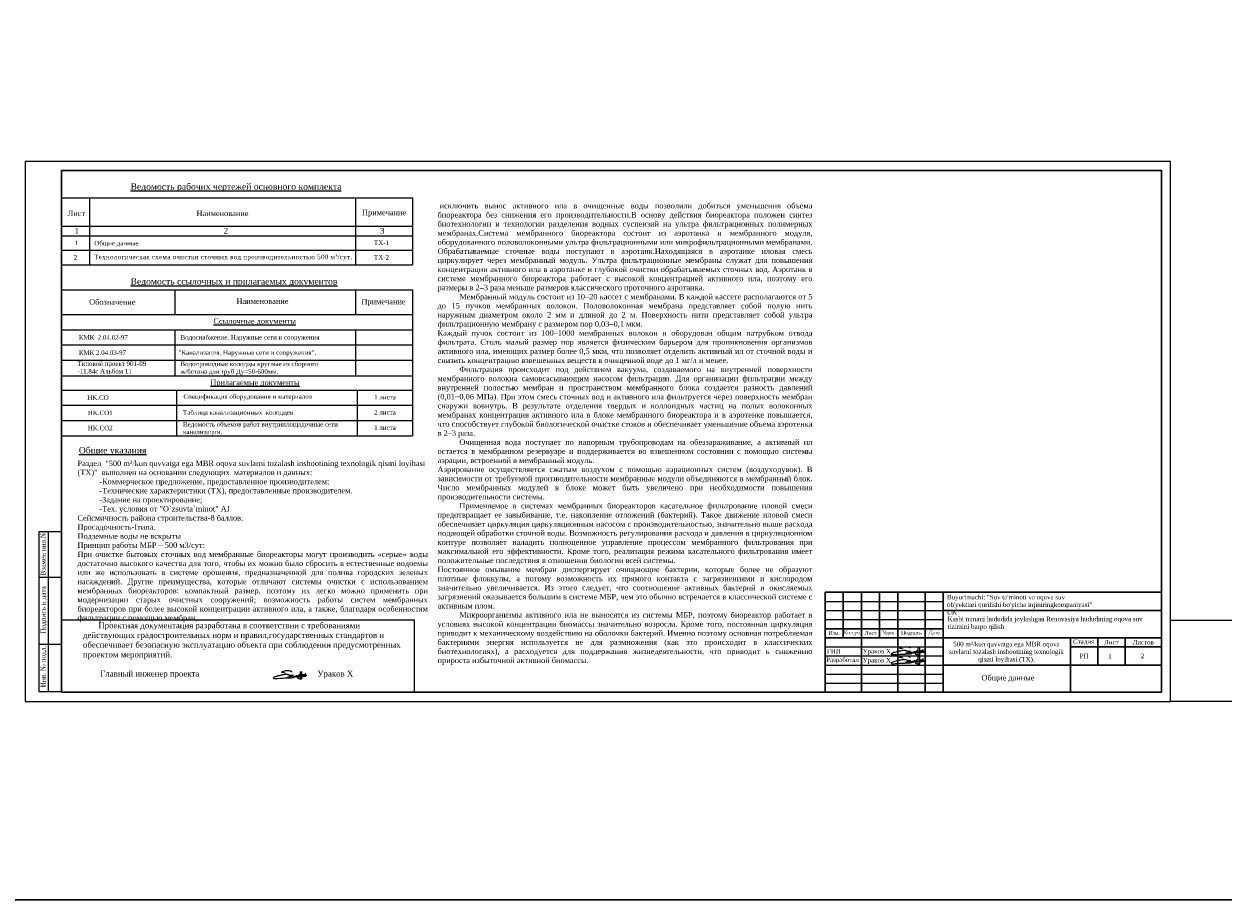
# Model space of a CAD drawing. Header units: metres. Extents: x 703769 to 722343, y 4313031 to 4317457.
# Tile 2 of 256: x 706816 to 707477, y 4313031 to 4313513. Entities that reach past the tile are written whole.
import ezdxf

# ---------------------------------------------------------------- set-up
doc = ezdxf.new("R2010")
doc.units = ezdxf.units.M
doc.header["$LTSCALE"] = 0.5
for name, color, linetype, lineweight in [('Layer2', 7, 'Continuous', 30), ('Графа', 7, 'Continuous', 30), ('Графа 20', 7, 'Continuous', 20), ('ПЛАН', 250, 'Continuous', 60), ('Рамка  штамп', 7, 'Continuous', 30), ('Слой размерная', 7, 'Continuous', 13), ('Слой стены', 7, 'Continuous', 30), ('Формат', 7, 'Continuous', 25)]:
    doc.layers.add(name, color=color, linetype=linetype, lineweight=lineweight)
doc.layers.add('Титульный лист', color=7, linetype='Continuous')
doc.styles.add('Arial UPS', font='times.ttf', dxfattribs={"height": 2.5})
doc.styles.get("Standard").update_dxf_attribs({"font": 'times.ttf'})
doc.styles.add('Times New Roman', font='times.ttf')

# ---------------------------------------------------------------- blocks, each defined once
blk = doc.blocks.new('A$C194E077B')
at = {"color": 5, "lineweight": 20}
for points in [[(42, -99), (83, -76), (96, -68), (110, -53), (122, -42), (131, -27), (137, -5), (137, 22), (125, 42), (110, 57), (100, 67), (80, 78), (58, 91), (13, 103), (-19, 112), (-87, 112), (-127, 112), (-231, 105), (-249, 100), (-271, 100), (-317, 88), (-348, 80), (-409, 70), (-436, 66), (-497, 49), (-543, 37), (-617, 24), (-665, 5), (-728, -12), (-787, -37), (-841, -58), (-859, -64), (-880, -77), (-894, -91), (-904, -101), (-904, -112), (-894, -123), (-871, -130), (-840, -134), (-808, -134), (-760, -134), (-737, -134), (-654, -127), (-612, -124), (-491, -116), (-389, -109), (-287, -102), (-158, -97), (-39, -97), (85, -89), (174, -89), (222, -82), (269, -75), (318, -67), (369, -63), (369, -63)], [(-162, 200), (-240, 221), (-364, 241), (-364, 276), (-310, 307), (-248, 324), (-145, 351), (-37, 351), (76, 351), (195, 319), (266, 278)], [(0, 0), (0, -92)], [(41, 2), (41, -98)], [(203, -24), (196, 1), (191, 21), (185, 44), (185, 65), (176, 81), (169, 93), (189, 73), (200, 70), (220, 70), (242, 70), (259, 75), (272, 78), (279, 90), (279, 70), (274, 51), (262, 26), (252, 0), (252, -16), (261, -33), (282, -45), (303, -50), (329, -43), (347, -33), (361, -19), (368, -6), (371, 33), (368, -6), (372, -22), (382, -27), (392, -33), (406, -29), (418, -26), (433, -12), (438, -3), (438, 39), (438, -3), (453, -18), (464, -25), (477, -25), (504, -20), (521, -3), (528, 9), (524, 23), (522, 41), (522, 48), (526, 55), (535, 63), (549, 63), (569, 49), (579, 25), (585, 1), (580, -18), (565, -26), (549, -26), (531, -8), (528, 9)], [(835, 300), (835, -171), (799, -177), (729, -165), (620, -121), (593, -75), (602, -42), (665, -20), (730, 7), (798, 17), (885, 36), (885, 36), (905, 45)], [(593, 2), (615, 20), (621, 30), (635, 45), (637, 70), (635, 45), (635, 19), (646, 1), (664, -10), (680, -10), (701, 0), (705, 13), (705, 35), (699, 66), (686, 94), (680, 122)], [(682, 123), (691, 107), (705, 87), (717, 87)], [(748, 299), (746, -138)], [(898, 116), (898, 60), (906, 31), (917, -11)], [(910, 55), (903, 116)], [(952, -13), (967, 14), (978, 53), (978, 112), (973, 131)], [(962, 114), (967, 97), (978, 53), (987, 20), (1013, 5), (1032, 10), (1061, 39), (1076, 96), (1076, 123), (1074, 180)], [(1064, 182), (1056, 151), (1045, 113), (1045, 80), (1055, 46), (1070, 20), (1088, 9), (1109, 9), (1132, 31), (1138, 57), (1138, 93)]]:
    blk.add_lwpolyline(points, dxfattribs=at)
for centre, radius, start, end in [((681, 122), 1.13, 41.39997, 190.58974), ((901, 116), 2.8, 15.30984, 164.56011), ((899, 54), 10.7, 301.20706, 10.14963), ((979, 116), 16.6, 111.912, 188.61507), ((1068, 178), 5.72, 18.18012, 138.99147), ((935, -4), 19.1, 202.86254, 330.92742)]:
    blk.add_arc(centre, radius, start, end, dxfattribs=at)
blk = doc.blocks.new('adawd')
at = {"layer": 'Графа'}
for p, q in [((718854.98, 4313200.7), (719039.98, 4313200.7)), ((718854.98, 4313200.7), (718854.98, 4313145.7)), ((718864.98, 4313200.7), (718864.98, 4313175.7)), ((718874.98, 4313200.7), (718874.98, 4313145.7)), ((718884.98, 4313200.7), (718884.98, 4313175.7)), ((718894.98, 4313200.7), (718894.98, 4313145.7)), ((718909.98, 4313200.7), (718909.98, 4313145.7)), ((718919.98, 4313200.7), (718919.98, 4313145.7)), ((719039.98, 4313200.7), (719039.98, 4313145.7)), ((718919.98, 4313190.7), (719039.98, 4313190.7)), ((718854.98, 4313180.7), (718919.98, 4313180.7)), ((718854.98, 4313175.7), (719039.98, 4313175.7)), ((718989.98, 4313175.7), (718989.98, 4313145.7)), ((718989.98, 4313170.7), (719039.98, 4313170.7)), ((719004.98, 4313175.7), (719004.98, 4313160.7)), ((719019.98, 4313175.7), (719019.98, 4313160.7)), ((718919.98, 4313160.7), (719039.98, 4313160.7)), ((718854.98, 4313145.7), (719039.98, 4313145.7))]:
    blk.add_line(p, q, dxfattribs=at)
at = {"layer": 'Графа 20'}
for p, q in [((718854.98, 4313195.7), (718919.98, 4313195.7)), ((718854.98, 4313190.7), (718919.98, 4313190.7)), ((718854.98, 4313185.7), (718919.98, 4313185.7)), ((718854.98, 4313170.7), (718919.98, 4313170.7)), ((718854.98, 4313165.7), (718919.98, 4313165.7)), ((718854.98, 4313160.7), (718919.98, 4313160.7)), ((718854.98, 4313155.7), (718919.98, 4313155.7)), ((718854.98, 4313150.7), (718919.98, 4313150.7))]:
    blk.add_line(p, q, dxfattribs=at)
at = {"color": 7, "lineweight": 30, "xscale": 0.008941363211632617, "yscale": 0.008941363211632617, "zscale": 0.008941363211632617}
for p in [(718899.36, 4313167.63), (718899.36, 4313162.63)]:
    blk.add_blockref('A$C194E077B', p, dxfattribs=at)
at = {"layer": 'ПЛАН', "color": 18, "lineweight": 9, "true_color": 0x000000, "insert": (718855.89, 4313169.42), "char_height": 2.5, "width": 7.3567, "attachment_point": 1, "line_spacing_factor": 0.6, "style": 'Times New Roman'}
blk.add_mtext('ГИП', dxfattribs=at)
at = {"layer": 'Слой размерная', "color": 7, "lineweight": 20, "attachment_point": 5}
for s, insert, char_height, width in [('{\\fTimes New Roman|b0|i0|c204|p18;Изм.}', (718860.02, 4313178.2), 2, 10.0865), ('{\\fTimes New Roman|b0|i0|c204|p18;Кол.уч.}', (718870.02, 4313178.2), 2, 9.9135), ('{\\fTimes New Roman|b0|i0|c204|p18;Лист}', (718879.98, 4313178.2), 2, 10), ('{\\fTimes New Roman|b0|i0|c0|p18;N\\fTimes New Roman|b0|i0|c204|p18;док.}', (718889.98, 4313178.25), 2, 10), ('{\\fTimes New Roman|b0|i0|c204|p18;Подпись}', (718902.48, 4313178.2), 2, 15), ('{\\fTimes New Roman|b0|i0|c204|p18;Дата}', (718914.98, 4313178.2), 2, 10), ('{\\fTimes New Roman|b0|i0|c204|p18;РП}', (718997.47, 4313165.7, -293.72), 2.5, 20), ('2', (719029.63, 4313165.7, -293.72), 2.5, 20)]:
    blk.add_mtext(s, dxfattribs=dict(at, insert=insert, char_height=char_height, width=width))
at = {"layer": 'Слой размерная', "color": 7, "linetype": 'Continuous', "lineweight": 20, "char_height": 2.5, "attachment_point": 5}
for s, insert, width in [('{\\fTimes New Roman|b0|i0|c204|p18;Стадия}', (718997.23, 4313173.25, -293.72), 20), ('{\\fTimes New Roman|b0|i0|c204|p18;Лист}', (719012.48, 4313173.25, -293.72), 15), ('{\\fTimes New Roman|b0|i0|c204|p18;Листов}', (719029.98, 4313173.2, -293.72), 20)]:
    blk.add_mtext(s, dxfattribs=dict(at, insert=insert, width=width))
at = {"layer": 'Титульный лист', "linetype": 'Continuous', "ltscale": 1000, "char_height": 2.5, "attachment_point": 1, "style": 'Arial UPS'}
for s, insert, width in [('\\pxql;{\\C7;Buyurtmachi: "Suv ta\'minoti va oqova suv ob\'yektlari qurilishi bo\'yicha injiniringkompaniyasi" UK}', (718922.04, 4313199.3), 80.0407), ('\\pxql;{\\H1.00436x;\\C7;Kasbi tumani hududida joylashgan Renovasiya hududining oqova suv\\Ptizimini barpo\\C256; qilish}', (718922.34, 4313187.31), 134.0404), ('\\pxqc;500 m³/kun quvvatga ega MBR oqova suvlarni tozalash inshootining texnologik qismi loyihasi (ТХ).', (718922.14, 4313173.48), 65.1575)]:
    blk.add_mtext(s, dxfattribs=dict(at, insert=insert, width=width))
at = {"layer": 'Формат', "color": 7, "ltscale": 100, "char_height": 2.5, "width": 20, "attachment_point": 5}
for s, insert in [('Разработал', (718864.54, 4313163.21)), ('Ураков Х', (718883.44, 4313167.94)), ('Ураков Х', (718883.44, 4313162.94))]:
    blk.add_mtext(s, dxfattribs=dict(at, insert=insert))

msp = doc.modelspace()

# ---------------------------------------------------------------- linework, layer by layer
at = {"linetype": 'Continuous', "lineweight": 20, "ltscale": 100}
msp.add_line((706837.09, 4313396.509, 153.583), (707030.142, 4313396.509, 153.583), dxfattribs=at)
at = {"lineweight": 20}
for p, q in [((706837.092, 4313344.81), (707030.142, 4313344.81, 460.75)), ((706837.092, 4313336.444), (707030.142, 4313336.444, 460.75)), ((706837.092, 4313328.078), (707030.142, 4313328.078, 460.75)), ((706824.541, 4313233.68, 153.583), (706824.541, 4313145.835, 153.583)), ((706837.09, 4313233.68, -279.111), (706824.541, 4313233.68, 153.583)), ((706829.769, 4313233.68, 153.583), (706829.769, 4313145.835, 153.583)), ((706837.09, 4313208.582, -279.111), (706824.541, 4313208.582, 153.583)), ((706837.09, 4313171.64, 153.583), (706824.374, 4313171.64, 153.583)), ((706824.541, 4313145.835, 153.583), (706837.09, 4313145.835, 153.583))]:
    msp.add_line(p, q, dxfattribs=at)
at = {"color": 5, "lineweight": 30}
msp.add_lwpolyline([(722343.195, 4313031.167), (703769.019, 4313031.167), (703769.019, 4317456.838), (722343.195, 4317456.838)], close=True, dxfattribs=at)
at = {"lineweight": 30, "ltscale": 0.1}
msp.add_lwpolyline([(706837.09, 4313145.377), (707442.09, 4313145.377), (707442.09, 4313432.377), (706837.09, 4313432.377), (706837.09, 4313145.377)], dxfattribs=at)
msp.add_lwpolyline([(707495.034, 4313140.377), (707447.09, 4313140.377), (707447.09, 4313185.101), (707495.034, 4313185.101)], close=True)
at = {"layer": 'Рамка  штамп', "color": 7, "linetype": 'Continuous', "lineweight": 15, "ltscale": 100}
msp.add_lwpolyline([(706817.09, 4313140.377), (707447.09, 4313140.377), (707447.09, 4313437.377), (706817.09, 4313437.377), (706817.09, 4313140.377)], dxfattribs=at)
at = {"layer": 'Слой размерная', "color": 0, "lineweight": 20}
for p, q in [((706837.09, 4313319.375, -0.007), (707030.144, 4313319.375, 460.751)), ((706837.09, 4313311.599, 0.017), (707030.144, 4313311.599, -456.39)), ((706837.09, 4313303.233, 0.017), (707030.144, 4313303.233, -456.39))]:
    msp.add_line(p, q, dxfattribs=at)
at = {"layer": 'Слой стены', "lineweight": 20}
for p, q in [((706837.09, 4313417.424, 153.583), (707030.142, 4313417.424, 153.583)), ((706852.361, 4313417.424, 153.583), (706852.361, 4313380.509, 153.583)), ((706998.769, 4313417.424, 153.583), (706998.769, 4313380.509, 153.583)), ((707030.142, 4313417.424, 153.583), (707030.142, 4313380.509, 186.155)), ((706837.09, 4313401.738, 153.583), (707030.142, 4313401.738, 153.583)), ((706837.09, 4313388.509, 153.583), (707030.142, 4313388.509, 153.583)), ((706837.09, 4313380.509, 153.583), (707030.142, 4313380.509, 153.583)), ((706837.09, 4313366.689), (707030.142, 4313366.689, 460.75)), ((706837.09, 4313366.689), (706837.09, 4313286.501)), ((706899.42, 4313366.689, 460.75), (706899.42, 4313353.176, 460.75)), ((706998.769, 4313366.689, 460.75), (706998.769, 4313353.176, 460.75)), ((707030.142, 4313366.689, 460.75), (707030.142, 4313319.712, 460.75)), ((706837.092, 4313353.176), (707030.142, 4313353.176, 460.75)), ((706837.092, 4313347.659), (706837.092, 4313342.228)), ((706899.42, 4313344.81, 460.75), (706899.42, 4313319.712, 460.75)), ((706998.769, 4313344.81, 460.75), (706998.769, 4313319.712, 460.75)), ((706837.088, 4313341.364, 153.583), (706837.088, 4313286.02, 153.583)), ((707030.144, 4313319.712, -456.39), (707030.144, 4313286.501, -456.39)), ((706900.239, 4313311.599, 0.001), (706900.239, 4313286.501, 0.001)), ((706999.588, 4313311.599, 0.001), (706999.588, 4313286.501, 0.001)), ((706837.09, 4313294.867, 0.017), (707030.144, 4313294.867, -456.39)), ((706837.088, 4313286.501, -149.223), (707030.142, 4313286.501, -149.223)), ((706837.09, 4313286.501, 0.017), (707030.144, 4313286.501, -456.39)), ((706837.09, 4313185.254, 153.583), (707030.954, 4313185.254, 153.583))]:
    msp.add_line(p, q, dxfattribs=at)
at = {"layer": 'Слой стены', "lineweight": 20, "elevation": 153.583, "flags": 128}
msp.add_lwpolyline([(707030.954, 4313185.254), (707030.954, 4313145.377)], dxfattribs=at)

# ---------------------------------------------------------------- block references
at = {"color": 1, "lineweight": 40}
msp.add_blockref('adawd', (-11597.892, -0.322), dxfattribs=at)
at = {"color": 7, "lineweight": 30, "xscale": 0.008941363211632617, "yscale": 0.008941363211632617, "zscale": 0.008941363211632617}
msp.add_blockref('A$C194E077B', (706961.559, 4313154.155, 153.583), dxfattribs=at)

# ---------------------------------------------------------------- texts
at = {"linetype": 'Continuous', "lineweight": 20, "ltscale": 100, "attachment_point": 1, "style": 'Times New Roman'}
for s, insert, char_height, width in [('{\\fTimes New Roman|b0|i0|c204|p18;\\Q1;\\LВедомость рабочих чертежей основного комплекта}', (706874.98, 4313425.326, 153.583), 3.5, 135.68947), ('\\pxqj;{\\C7; исключить вынос активного ила в очищенные воды позволили добиться уменьшения объема биореактора без снижения его производительности.В основу действия биореактора положен синтез биотехнологии и технологии разделения водных суспензий на ультра фильтрационных полимерных мембранах.Система мембранного биореактора состоит из аэротанка и мембранного модуля, оборудованного половолоконными ультра фильтрационными или микрофильтрационными мембранами. Обрабатываемые сточные воды поступают в аэротанк.Находящаяся в аэротанке иловая смесь циркулирует через мембранный модуль. Ультра фильтрационные мембраны служат для повышения концентрации активного ила в аэротанке и глубокой очистки обрабатываемых сточных вод. Аэротанк в системе мембранного биореактора работает с высокой концентрацией активного ила, поэтому его размеры в 2–3 раза меньше размеров классического проточного аэротанка.^J^IМембранный модуль состоит из 10–20 кассет с мембранами. В каждой кассете располагаются от 5 до 15 пучков мембранных волокон. Половолоконная мембрана представляет собой полую нить наружным диаметром около 2 мм и длиной до 2 м. Поверхность нити представляет собой ультра фильтрационную мембрану с размером пор 0,03–0,1 мкм.\\PКаждый пучок состоит из 100–1000 мембранных волокон и оборудован общим патрубком отвода фильтрата. Столь малый размер пор является физическим барьером для проникновения организмов активного ила, имеющих размер более 0,5 мкм, что позволяет отделить активный ил от сточной воды и снизить концентрацию взвешенных веществ в очищенной воде до 1 мг/л и менее.^J^IФильтрация происходит под действием вакуума, создаваемого на внутренней поверхности мембранного волокна самовсасывающим насосом фильтрации. Для организации фильтрации между внутренней полостью мембран и пространством мембранного блока создается разность давлений (0,01~0,06 МПа). При этом смесь сточных вод и активного ила фильтруется через поверхность мембран снаружи вовнутрь. В результате отделения твердых и коллоидных частиц на полых волоконных мембранах концентрация активного ила в блоке мембранного биореактора и в аэротенке повышается, что способствует глубокой биологической очистке стоков и обеспечивает уменьшение объема аэротенка в 2–3 раза.^J^IОчищенная вода поступает по напорным трубопроводам на обеззараживание, а активный ил остается в мембранном резервуаре и поддерживается во взвешенном состоянии с помощью системы аэрации, встроенной в мембранный модуль.^JАэрирование осуществляется сжатым воздухом с помощью аэрационных систем (воздуходувок). В зависимости от требуемой производительности мембранные модули объединяются в мембранный блок. Число мембранных модулей в блоке может быть увеличено при необходимости повышения производительности системы.^J^IПрименяемое в системах мембранных биореакторов касательное фильтрование иловой смеси предотвращает ее завыбивание, т.е. накопление отложений (бактерий). Такое движение иловой смеси обеспечивает циркуляция циркуляционным насосом с производительностью, значительно выше расхода подающей обработки сточной воды. Возможность регулирования расхода и давления в циркуляционном контуре позволяет наладить полноценное управление процессом мембранного фильтрования при максимальной его эффективности. Кроме того, реализация режима касательного фильтрования имеет положительные последствия в отношении биологии всей системы.^JПостоянное омывание мембран диспергирует очищающие бактерии, которые более не образуют плотные флоккулы, а потому возможность их прямого контакта с загрязнениями и кислородом значительно увеличивается. Из этого следует, что соотношение активных бактерий и окисляемых загрязнений оказывается большим в системе МБР, чем это обычно встречается в классической системе с активным илом.^J^IМикроорганизмы активного ила не выносятся из системы МБР, поэтому биореактор работает в условиях высокой концентрации биомассы значительно возросла. Кроме того, постоянная циркуляция приводит к механическому воздействию на оболочки бактерий. Именно поэтому основная потребляемая бактериями энергия используется не для размножения (как это происходит в классических биотехнологиях), а расходуется для поддержания жизнедеятельности, что приводит к снижению прироста избыточной активной биомассы.\\P\\H0.99992x;\\P\\H1.00008x;\\C256;\\P     \\H0.99922x;\\C7;\\P\\H1.00078x;^I}', (707043.889, 4313414.509), 3, 203.3494), ('{\\fTimes New Roman|b0|i0|c204|p18;1}', (706844.216, 4313393.818, 153.583), 2.5, 135.68947), ('{\\C0;Общие данные}', (706855.088, 4313393.65, -1.077), 2.5, 135.68947), ('TX-1', (707008.935, 4313393.912, 153.583), 2.5, 135.68947), ('{\\fTimes New Roman|b0|i0|c204|p18;2}', (706843.731, 4313385.831, 153.583), 2.5, 135.68947), ('{\\T1.1;\\C7;Технологическая схема очистки сточных вод производительностью 500 м³/сут.}', (706854.955, 4313386.089, -1.077), 2.5, 135.68947), ('TX-2', (707008.935, 4313385.912, 153.583), 2.5, 135.68947), ('{\\LВедомость ссылочных и прилагаемых документов}', (706875, 4313373.147, 460.75), 3.5, 135.68947), ('{\\L\\C0;Ссылочные документы}', (706920.619, 4313351.053, 306.09), 3, 135.68947), ('{\\C0;КМК  2.04.02-97}', (706846.553, 4313341.816, 306.09), 2.5, 135.68947), ('{\\C0;Водоснабжение. Наружные сети и сооружения}', (706902.503, 4313341.865, 306.09), 2.5, 135.68947), ('КМК 2.04.03-97  ', (706846.553, 4313333.45, 306.09), 2.5, 135.68947), (' "Канализация. Наружные сети и сооружения". ', (706900.47, 4313333.499, 306.09), 2.5, 135.68947), ('{\\C0;Типовой проект\\C1; \\C0;901-09\\P-11.84с Альбом 11\\C1;   \\P                          }', (706845.737, 4313327.381, 306.09), 2.5, 135.68947), ('Водопроводные колодцы круглые из сборного\\Pж/бетона для труб Ду=50-600мм.', (706902.494, 4313327.271, 306.09), 2.5, 135.68947), ('{\\L\\C0;Прилагаемые документы}', (706918.893, 4313317.277, -154.66), 3, 135.68947), ('Спецификация оборудования и материалов', (706904.117, 4313309.32, -154.66), 2.5, 135.68947), ('{\\C7;НK.CО}', (706851.208, 4313308.717, -154.66), 2.5, 135.68947), ('{\\C0;1 листа}', (707009.026, 4313308.949, -154.66), 2.5, 135.68947), ('{\\C7;НK.CО1}', (706851.475, 4313300.351, -154.66), 2.5, 135.68947), ('{\\C0;Таблица канализационных  колодцев}', (706903.877, 4313300.568, -154.66), 2.5, 135.68947), ('{\\C0;2 листа}', (707009.026, 4313300.583, -154.66), 2.5, 135.68947), ('{\\C7;НK.CО2}', (706851.475, 4313291.985, -154.66), 2.5, 135.68947), ('{\\C7;Ведомость объемов работ внутриплощадочные сети\\Pканализации.}', (706903.877, 4313294.036, -154.662), 2.5, 135.68947), ('{\\C0;1 листа}', (707009.026, 4313292.217, -154.66), 2.5, 135.68947), ('\\A1;\\pxql;{\\C7;Раздел  "\\A0;\\C256;500 m³/kun quvvatga ega MBR oqova suvlarni tozalash inshootining texnologik qismi loyihasi (ТХ)\\A1;\\C7;"  выполнен на основании следующих  материалов и данных:\\P\\pqj;\\A0;^I-Коммерческое предложение, предоставленное производителем;^J^I-Технические характеристики (ТХ), предоставленные производителем.\\H0.7083x;\\C1;\\P^I\\H1.41183x;\\C7;-Задание на проектирование;\\P^I-Тех. условия от "O`zsuvta`minot" AJ \\P\\H0.99992x;Сейсмичность района строительства-8 баллов. \\PПросадочность-Iтипа. \\PПодземные воды не вскрыты \\P\\H1.00008x;Принцип работы МБР – 500 м3/сут: \\PПри очистке бытовых сточных вод мембранные биореакторы могут производить «серые» воды достаточно высокого качества для того, чтобы их можно было сбросить в естественные водоемы или же использовать в системе орошения, предназначенной для полива городских зеленых насаждений. Другие преимущества, которые отличают системы очистки с использованием мембранных биореакторов: компактный размер, поэтому их легко можно применить при модернизации старых очистных сооружений; возможность работы систем мембранных биореакторов при более высокой концентрации активного ила, а также, благодаря особенностям фильтрации с помощью мембран, \\H0.99992x;\\P\\H1.00008x;\\C256;\\P     \\H0.99922x;\\C7;\\P\\H1.00078x;^I}', (706845.806, 4313272.826), 3, 190.06328), ('       Проектная документация разработана в соответствии с требованиями действующих градостроительных норм и правил,государственных стандартов и обеспечивает безопасную эксплуатацию объекта при соблюдении предусмотренных проектом мероприятий.', (706848.855, 4313183.813, -1.077), 3.2, 179.20846), ('Главный инженер проекта                                                    {\\fISOCPEUR|b0|i1|c204|p34; \\fTimes New Roman|b0|i0|c204|p18;\\C7;Ураков Х\\P\\fISOCPEUR|b0|i1|c204|p34;\\C256; } ', (706858.379, 4313157.239, -1.077), 3.2, 166.70583)]:
    msp.add_mtext(s, dxfattribs=dict(at, insert=insert, char_height=char_height, width=width))
at = {"lineweight": 20, "char_height": 3, "width": 31.37324, "attachment_point": 5}
for s, insert in [('{\\fTimes New Roman|b0|i0|c204|p18;Лист}', (706845.162, 4313408.767, 153.583)), ('{\\fTimes New Roman|b0|i0|c204|p18;Наименование}', (706925.565, 4313408.767, 153.583)), ('{\\fTimes New Roman|b0|i0|c204|p18;Примечание}', (707014.484, 4313408.767, 153.583)), ('{\\fTimes New Roman|b0|i0|c204|p18;Обозначение}', (706864.971, 4313360.026, 460.75)), ('{\\fTimes New Roman|b0|i0|c204|p18;Наименование}', (706947.568, 4313360.498, 460.75)), ('{\\fTimes New Roman|b0|i0|c204|p18;Примечание}', (707014.144, 4313359.79, 460.75))]:
    msp.add_mtext(s, dxfattribs=dict(at, insert=insert))
at = {"lineweight": 20, "char_height": 2.61444, "attachment_point": 1, "rotation": 90}
for s, insert in [('{\\fTimes New Roman|b0|i0|c204|p18; Взамен инв.№}', (706825.636, 4313208.581, 153.583)), ('{\\fTimes New Roman|b0|i0|c204|p18;Подпись и дата}', (706825.636, 4313177.535, 153.583)), ('{\\fTimes New Roman|b0|i0|c204|p18;Инв. № подл.}', (706825.636, 4313148.127, 153.583))]:
    msp.add_mtext(s, dxfattribs=dict(at, insert=insert))
at = {"layer": 'Layer2', "color": 0, "lineweight": 20, "char_height": 3.13732, "width": 141.4199, "attachment_point": 1}
for s, insert in [('{\\fTimes New Roman|b0|i0|c204|p18;1}', (706844.216, 4313400.774, 153.583)), ('{\\fTimes New Roman|b0|i0|c204|p18;2}', (706926.279, 4313400.774, 153.583)), ('{\\fTimes New Roman|b0|i0|c204|p18;3}', (707012.336, 4313400.774, 153.583))]:
    msp.add_mtext(s, dxfattribs=dict(at, insert=insert))
at = {"layer": 'Слой размерная', "color": 0, "lineweight": 20, "insert": (706846.544, 4313280.285), "char_height": 3.5, "width": 104.47393, "attachment_point": 1}
msp.add_mtext('{\\fTimes New Roman|b0|i0|c204|p18;\\LОбщие указания}', dxfattribs=at)
at = {"layer": 'Слой размерная', "color": 7, "lineweight": 20, "width": 67.97535, "attachment_point": 5}
for s, insert, char_height in [('{\\fTimes New Roman|b0|i0|c204|p18;1}', (707413.801, 4313165.219, 336.013), 2.5), ('{\\fTimes New Roman|b0|i0|c204|p18;Общие данные}', (707357.669, 4313152.938, 336.013), 3)]:
    msp.add_mtext(s, dxfattribs=dict(at, insert=insert, char_height=char_height))

doc.saveas('drawing.dxf')
